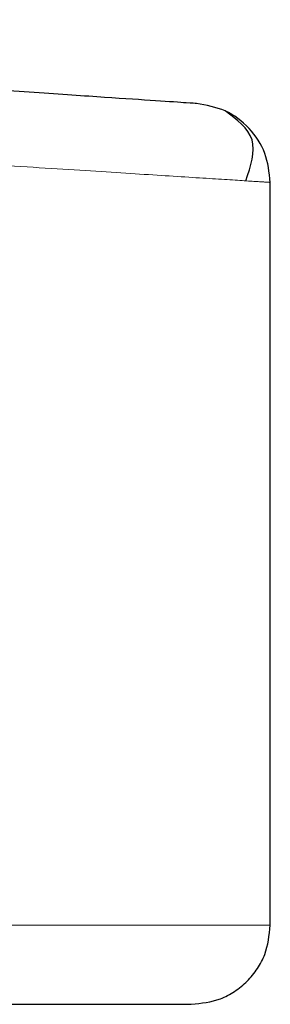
# Model space of a CAD drawing. Header units: millimetres. Extents: x 23 to 246, y 71 to 158.
# Tile 6 of 76: x 38.49 to 38.655, y 71.021 to 71.669. Entities that reach past the tile are written whole.
import ezdxf

# ---------------------------------------------------------------- set-up
doc = ezdxf.new("R2010")
doc.units = ezdxf.units.MM
doc.linetypes.add('PHANTOM', pattern=[12.7, 6.35, -1.27, 1.27, -1.27, 1.27, -1.27])

msp = doc.modelspace()

# ---------------------------------------------------------------- linework, layer by layer
at = {"color": 7, "linetype": 'Continuous', "lineweight": 25}
msp.add_line((38.65521, 71.07294), (38.65521, 71.56213), dxfattribs=at)
at = {"color": 8, "linetype": 'PHANTOM', "lineweight": 18}
msp.add_line((38.65521, 71.07294), (37.64888, 71.07294), dxfattribs=at)
at = {"color": 7, "linetype": 'Continuous', "lineweight": 25}
for points, knots in [([(38.60664, 71.61406), (38.60532, 71.61415), (38.6027, 71.61433), (38.58157, 71.61574), (38.54818, 71.61798), (38.50176, 71.62109), (38.4433, 71.62501), (38.37356, 71.62969), (38.29354, 71.63505), (38.20437, 71.64103), (38.10736, 71.64753), (38.00382, 71.65447), (37.89541, 71.66174), (37.8205, 71.66676), (37.78304, 71.66927)], [0, 0, 0, 0, 0.083265, 0.1664958, 0.2497686, 0.3330663, 0.4163397, 0.4996668, 0.5830224, 0.6663599, 0.7497511, 0.8331692, 0.9165623, 1, 1, 1, 1]), ([(38.65521, 71.56213), (38.65449, 71.56866), (38.65306, 71.58172), (38.64198, 71.59844), (38.62604, 71.61061), (38.6131, 71.61291), (38.60664, 71.61406)], [0, 0, 0, 0, 0.250001, 0.500002, 0.749999, 1, 1, 1, 1]), ([(38.6391, 71.56315), (38.6423, 71.57283), (38.64865, 71.59204), (38.63315, 71.60348), (38.62546, 71.60916)], [0, 0, 0, 0, 0.503809, 1, 1, 1, 1]), ([(38.60316, 71.02089), (38.6097, 71.02159), (38.61978, 71.02266), (38.63189, 71.02915), (38.64024, 71.03586), (38.64695, 71.04421), (38.65344, 71.05632), (38.65451, 71.0664), (38.65521, 71.07294)], [0, 0, 0, 0, 0.239451, 0.368371, 0.5, 0.631629, 0.760549, 1, 1, 1, 1]), ([(37.64888, 71.02089), (37.67711, 71.02089), (37.73544, 71.02089), (37.82498, 71.02089), (37.91998, 71.02089), (38.01966, 71.02089), (38.12261, 71.02089), (38.21615, 71.02089), (38.29884, 71.02089), (38.37023, 71.02089), (38.43578, 71.02089), (38.49333, 71.02089), (38.54085, 71.02089), (38.5761, 71.02089), (38.59887, 71.02089), (38.60172, 71.02089), (38.60316, 71.02089)], [0, 0, 0, 0, 0.056511, 0.116766, 0.180698, 0.251722, 0.328019, 0.409679, 0.474924, 0.543224, 0.614382, 0.68811, 0.764028, 0.841682, 0.920533, 1, 1, 1, 1])]:
    msp.add_open_spline(points, degree=3, knots=knots, dxfattribs=at)
at = {"color": 8, "linetype": 'PHANTOM', "lineweight": 18}
msp.add_open_spline([(37.78669, 71.61734), (37.81826, 71.61533), (37.87758, 71.61156), (37.96536, 71.60598), (38.04794, 71.60073), (38.13061, 71.59547), (38.20892, 71.5905), (38.28288, 71.58581), (38.34913, 71.58159), (38.41722, 71.57726), (38.4841, 71.57301), (38.54544, 71.56911), (38.59396, 71.56602), (38.62893, 71.5638), (38.6511, 71.56239), (38.65384, 71.56222), (38.65521, 71.56213)], degree=3, knots=[0, 0, 0, 0, 0.0666199, 0.125141, 0.1898748, 0.2502556, 0.3163052, 0.3800059, 0.4413591, 0.5003672, 0.5856548, 0.6689454, 0.7502393, 0.8341003, 0.9173523, 1, 1, 1, 1], dxfattribs=at)

doc.saveas('drawing.dxf')
